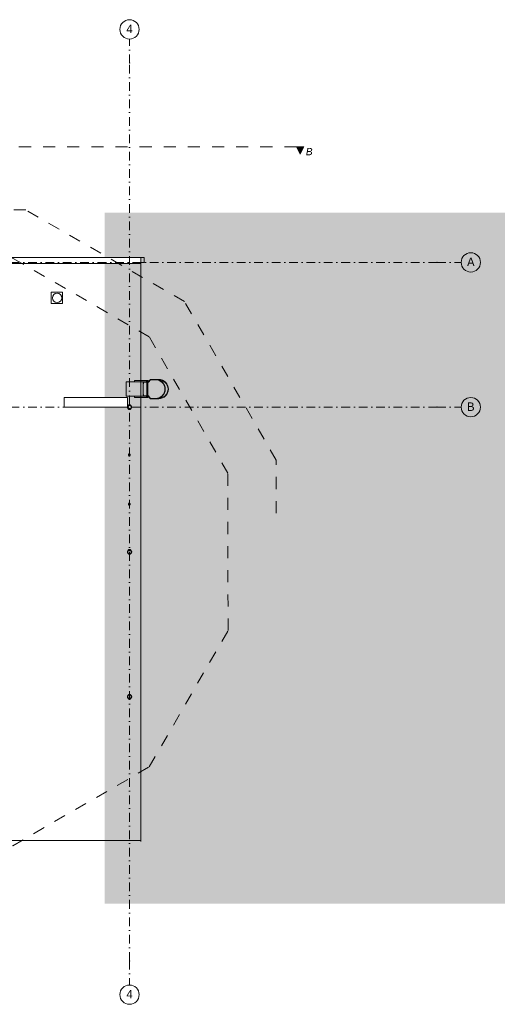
# Model space of a CAD drawing. Header units: centimetres. Extents: x -520 to 22173, y -1503 to 4054.
# Tile 28 of 82: x 2004 to 3982, y -1503 to 2577. Entities that reach past the tile are written whole.
import ezdxf
from ezdxf.enums import TextEntityAlignment as Align

# ---------------------------------------------------------------- set-up
doc = ezdxf.new("R2010")
doc.units = ezdxf.units.CM
doc.header["$LTSCALE"] = 0.1
doc.header["$MEASUREMENT"] = 0
for name, pattern in [('Kropki i Kreski', [720, 360, -180, 0, -180]), ('Przerywana długa', [1000, 500, -500]), ('Wipeout_Contour', [1000, 0, -1000])]:
    doc.linetypes.add(name, pattern=pattern)
for name, color, linetype in [('1_przekroje.K_IR', 7, 'Continuous'), ('2_dachy.ISTN', 7, 'Continuous'), ('2_lądowisko_IFC.ISTN', 7, 'Continuous'), ('2_umeblowanie.ISTN', 7, 'Continuous'), ('2_ściany wewnętrzne.ISTN', 7, 'Continuous'), ('2_ściany zewnętrzne.ISTN', 7, 'Continuous'), ('3_linie 2D .ISTN', 7, 'Continuous'), ('4_osie.ISTN', 7, 'Continuous'), ('5_opisy.K_IR', 7, 'Continuous')]:
    doc.layers.add(name, color=color, linetype=linetype)
doc.styles.add('GENERATED_STYLE_1', font='txt')
doc.styles.add('GENERATED_STYLE_2', font='txt')

# ---------------------------------------------------------------- blocks, each defined once
blk = doc.blocks.new('Wypełnienie_1_3', base_point=(0, 180))
at = {"layer": '5_opisy.K_IR', "linetype": 'Continuous', "lineweight": 50}
blk.add_hatch(color=8, dxfattribs=at).paths.add_polyline_path([(2355.2, 1777.2), (2355.2, -1086.4), (6447, -1086.4), (6447, 1777.2)])
blk = doc.blocks.new('Ściana_1_3', base_point=(790.6, 1566.1))
at = {"color": 254, "linetype": 'Wipeout_Contour', "lineweight": 0, "ltscale": 9453.590512}
blk.add_wipeout([(790.6, 1566.1), (2505.6, 1566.1), (2505.6, 1591.1), (790.6, 1591.1)], dxfattribs=at).dxf.layer = '2_ściany zewnętrzne.ISTN'
at = {"layer": '2_ściany zewnętrzne.ISTN', "color": 252, "linetype": 'Continuous', "lineweight": 13, "flags": 128}
for points in [[(2505.6, 1591.1), (790.6, 1591.1)], [(790.6, 1591.1), (790.6, 1566.1)], [(790.6, 1566.1), (2505.6, 1566.1)], [(2505.6, 1566.1), (2505.6, 1591.1)]]:
    blk.add_lwpolyline(points, dxfattribs=at)
blk = doc.blocks.new('Ściana_2_3', base_point=(2450.6, 971.1))
at = {"color": 254, "linetype": 'Wipeout_Contour', "lineweight": 0, "ltscale": 10090.313189}
blk.add_wipeout([(2450.6, 1011.1), (2187.5, 1011.1), (2187.5, 971.1), (2450.6, 971.1)], dxfattribs=at).dxf.layer = '2_ściany wewnętrzne.ISTN'
at = {"layer": '2_ściany wewnętrzne.ISTN', "color": 252, "linetype": 'Continuous', "lineweight": 13, "flags": 128}
for points in [[(2450.6, 1011.1), (2187.5, 1011.1)], [(2187.5, 1011.1), (2187.5, 971.1)], [(2450.6, 971.1), (2450.6, 1011.1)], [(2187.5, 971.1), (2450.6, 971.1)]]:
    blk.add_lwpolyline(points, dxfattribs=at)
blk = doc.blocks.new('Dach_2_3', base_point=(1648.1, -823.9))
at = {"layer": '2_dachy.ISTN', "color": 252, "linetype": 'Continuous', "lineweight": 15, "flags": 128}
for points in [[(1648.1, -823.9), (1648.1, 1566.1)], [(1648.1, 1566.1), (2505.6, 1566.1)], [(2505.6, 1566.1), (2505.6, -823.9)], [(1848.6, -263.9), (1848.6, -348.9)], [(1898.6, -263.9), (1848.6, -263.9)], [(1898.6, -348.9), (1898.6, -263.9)], [(1848.6, -348.9), (1898.6, -348.9)], [(2505.6, -823.9), (1648.1, -823.9)]]:
    blk.add_lwpolyline(points, dxfattribs=at)
blk = doc.blocks.new('Standardowy znacznik osi[3]_3', base_point=(2458.6, -1423.4))
at = {"layer": '4_osie.ISTN', "color": 252, "linetype": 'Kropki i Kreski', "lineweight": 0}
for p, q in [((2458.6, 2396.6), (2458.6, 2496.6)), ((2458.6, -1323.4), (2458.6, 2396.6)), ((2458.6, -1323.4), (2458.6, -1423.4))]:
    blk.add_line(p, q, dxfattribs=at)
at = {"layer": '4_osie.ISTN', "color": 252, "linetype": 'Continuous', "lineweight": 0}
for centre in [(2458.6, 2536.6), (2458.6, -1463.4)]:
    blk.add_circle(centre, 40, dxfattribs=at)
at = {"layer": '4_osie.ISTN', "color": 252, "linetype": 'Kropki i Kreski', "lineweight": 0}
for p in [(2458.6, 2396.6), (2458.6, 2396.6), (2458.6, -1323.4), (2458.6, -1323.4)]:
    blk.add_point(p, dxfattribs=at)
at = {"layer": '4_osie.ISTN', "color": 252, "lineweight": 0, "style": 'GENERATED_STYLE_1'}
for tag, p in [('AC_MarkerText_1_1', (2458.6, 2538.6)), ('AC_MarkerText_1_0', (2458.6, -1461.4))]:
    blk.add_attdef(tag, text='', height=35, rotation=360, dxfattribs=at).set_placement(p, align=Align.MIDDLE_CENTER)
blk = doc.blocks.new('Standardowy znacznik osi[4]_3', base_point=(3832.5, 971.1))
at = {"layer": '4_osie.ISTN', "color": 252, "linetype": 'Kropki i Kreski', "lineweight": 0}
for q in [(-339.9, 971.1), (3832.5, 971.1)]:
    blk.add_line((3732.5, 971.1), q, dxfattribs=at)
at = {"layer": '4_osie.ISTN', "color": 252, "linetype": 'Continuous', "lineweight": 0}
blk.add_circle((3872.5, 971.1), 40, dxfattribs=at)
at = {"layer": '4_osie.ISTN', "color": 252, "linetype": 'Kropki i Kreski', "lineweight": 0}
blk.add_point((3732.5, 971.1), dxfattribs=at)
blk.add_point((3732.5, 971.1), dxfattribs=at)
at = {"layer": '4_osie.ISTN', "color": 252, "lineweight": 0, "style": 'GENERATED_STYLE_1'}
for tag, p in [('AC_MarkerText_1_1', (-479.9, 973.1)), ('AC_MarkerText_1_0', (3872.5, 973.1))]:
    blk.add_attdef(tag, text='', height=35, rotation=360, dxfattribs=at).set_placement(p, align=Align.MIDDLE_CENTER)
blk = doc.blocks.new('Standardowy znacznik osi[6]_3', base_point=(3832.5, 1571.1))
at = {"layer": '4_osie.ISTN', "color": 252, "linetype": 'Kropki i Kreski', "lineweight": 0}
for q in [(-339.9, 1571.1), (3832.5, 1571.1)]:
    blk.add_line((3732.5, 1571.1), q, dxfattribs=at)
at = {"layer": '4_osie.ISTN', "color": 252, "linetype": 'Continuous', "lineweight": 0}
blk.add_circle((3872.5, 1571.1), 40, dxfattribs=at)
at = {"layer": '4_osie.ISTN', "color": 252, "linetype": 'Kropki i Kreski', "lineweight": 0}
blk.add_point((3732.5, 1571.1), dxfattribs=at)
blk.add_point((3732.5, 1571.1), dxfattribs=at)
at = {"layer": '4_osie.ISTN', "color": 252, "lineweight": 0, "style": 'GENERATED_STYLE_1'}
for tag, p in [('AC_MarkerText_1_1', (-479.9, 1573.1)), ('AC_MarkerText_1_0', (3872.5, 1573.1))]:
    blk.add_attdef(tag, text='', height=35, rotation=360, dxfattribs=at).set_placement(p, align=Align.MIDDLE_CENTER)
blk = doc.blocks.new('Drabina z zaplecznikiem 22[7]_3', base_point=(2514.7, 1046))
at = {"layer": '2_umeblowanie.ISTN', "color": 252, "linetype": 'Continuous', "lineweight": 0}
for p, q in [((2514.7, 1075.8), (2444.7, 1075.8)), ((2444.7, 1075.8), (2444.7, 1016.2)), ((2528.6, 1080.9), (2478.6, 1080.9)), ((2478.6, 1080.9), (2478.6, 1075.8)), ((2478.6, 1075.8), (2528.6, 1075.8)), ((2514.7, 1075.8), (2536.2, 1075.8)), ((2514.7, 1068.2), (2514.7, 1075.8)), ((2514.7, 1075.8), (2536.2, 1075.8)), ((2514.7, 1068.2), (2514.7, 1075.8)), ((2514.7, 1016.2), (2514.7, 1075.8)), ((2515.9, 1068.2), (2514.7, 1068.2)), ((2515.9, 1068.2), (2514.7, 1068.2)), ((2515.9, 1074.6), (2515.9, 1068.2)), ((2536.9, 1074.6), (2515.9, 1074.6)), ((2515.9, 1074.6), (2515.9, 1068.2)), ((2536.9, 1074.6), (2515.9, 1074.6)), ((2536.2, 1080.9), (2528.6, 1080.9)), ((2528.6, 1080.9), (2528.6, 1075.8)), ((2528.6, 1075.8), (2528.6, 1080.9)), ((2528.6, 1075.8), (2536.2, 1075.8)), ((2529.9, 1077.1), (2529.9, 1079.7)), ((2529.9, 1079.7), (2535, 1079.7)), ((2535, 1077.1), (2529.9, 1077.1)), ((2533.9, 1074.6), (2530.9, 1074.6)), ((2530.9, 1074.6), (2530.9, 1017.4)), ((2533.9, 1017.4), (2533.9, 1074.6)), ((2535, 1079.7), (2535, 1077.1)), ((2536.2, 1075.8), (2545.1, 1086)), ((2536.2, 1075.8), (2545.1, 1086)), ((2536.2, 1075.8), (2536.2, 1080.9)), ((2545.8, 1084.7), (2536.9, 1074.6)), ((2545.8, 1084.7), (2536.9, 1074.6)), ((2545.1, 1086), (2579.4, 1086)), ((2545.1, 1086), (2566.7, 1086)), ((2579.4, 1084.7), (2545.8, 1084.7)), ((2566.7, 1084.7), (2545.8, 1084.7)), ((2514.7, 1023.8), (2515.9, 1023.8)), ((2514.7, 1016.2), (2514.7, 1023.8)), ((2514.7, 1023.8), (2515.9, 1023.8)), ((2514.7, 1016.2), (2514.7, 1023.8)), ((2515.9, 1023.8), (2515.9, 1017.4)), ((2515.9, 1023.8), (2515.9, 1017.4)), ((2444.7, 1016.2), (2514.7, 1016.2)), ((2478.6, 1016.2), (2478.6, 1011.1)), ((2528.6, 1016.2), (2478.6, 1016.2)), ((2478.6, 1011.1), (2528.6, 1011.1)), ((2536.2, 1016.2), (2514.7, 1016.2)), ((2536.2, 1016.2), (2514.7, 1016.2)), ((2515.9, 1017.4), (2536.9, 1017.4)), ((2515.9, 1017.4), (2536.9, 1017.4)), ((2528.6, 1016.2), (2528.6, 1011.1)), ((2536.2, 1016.2), (2528.6, 1016.2)), ((2528.6, 1011.1), (2528.6, 1016.2)), ((2528.6, 1011.1), (2536.2, 1011.1)), ((2529.9, 1014.9), (2529.9, 1012.4)), ((2535, 1014.9), (2529.9, 1014.9)), ((2529.9, 1012.4), (2535, 1012.4)), ((2530.9, 1017.4), (2533.9, 1017.4)), ((2535, 1012.4), (2535, 1014.9)), ((2536.2, 1011.1), (2536.2, 1016.2)), ((2545.1, 1006), (2536.2, 1016.2)), ((2545.1, 1006), (2536.2, 1016.2)), ((2536.9, 1017.4), (2545.8, 1007.3)), ((2536.9, 1017.4), (2545.8, 1007.3)), ((2579.4, 1006), (2545.1, 1006)), ((2566.7, 1006), (2545.1, 1006)), ((2545.8, 1007.3), (2579.4, 1007.3)), ((2545.8, 1007.3), (2566.7, 1007.3))]:
    blk.add_line(p, q, dxfattribs=at)
for centre, radius in [((2566.7, 1046), 40), ((2566.7, 1046), 38.7), ((2579.4, 1046), 40), ((2579.4, 1046), 38.7)]:
    blk.add_arc(centre, radius, 270, 90, dxfattribs=at)
blk = doc.blocks.new('Kształt_1_3')
at = {"layer": '2_lądowisko_IFC.ISTN', "color": 252, "linetype": 'Continuous', "lineweight": 30, "flags": 128}
for points in [[(2449.7, 971.1), (2450.1, 968.6), (2451.2, 966.3), (2452.8, 964.4), (2454.9, 963), (2457.4, 962.3), (2459.9, 962.3), (2462.3, 963), (2464.5, 964.4), (2466.1, 966.3), (2467.2, 968.6), (2467.5, 971.1), (2467.2, 973.6), (2466.1, 975.9), (2464.5, 977.8), (2462.3, 979.2), (2459.9, 979.9), (2457.4, 979.9), (2454.9, 979.2), (2452.8, 977.8), (2451.2, 975.9), (2450.1, 973.6)], [(2451, 971.1), (2451.4, 973.4), (2452.5, 975.6), (2454.1, 977.3), (2456.3, 978.4), (2458.6, 978.7), (2461, 978.4), (2463.1, 977.3), (2464.8, 975.6), (2465.9, 973.4), (2466.3, 971.1), (2465.9, 968.7), (2464.8, 966.6), (2463.1, 964.9), (2461, 963.8), (2458.6, 963.4), (2456.3, 963.8), (2454.1, 964.9), (2452.5, 966.6), (2451.4, 968.7)], [(2454.9, 772.3), (2455, 771.4), (2455.3, 770.6), (2455.7, 769.9), (2456.2, 769.4), (2456.7, 769), (2457.2, 768.7), (2457.8, 768.6), (2458.4, 768.7), (2459, 769), (2459.5, 769.4), (2460, 769.9), (2460.3, 770.6), (2460.6, 771.4), (2460.8, 772.3), (2460.8, 773.2), (2460.8, 774.1), (2460.6, 775), (2460.3, 775.8), (2460, 776.5), (2459.5, 777), (2459, 777.5), (2458.4, 777.7), (2457.8, 777.8), (2457.2, 777.7), (2456.7, 777.5), (2456.2, 777), (2455.7, 776.5), (2455.3, 775.8), (2455, 775), (2454.9, 774.1), (2454.8, 773.2)], [(2455.4, 773.2), (2455.5, 773.9), (2455.6, 774.6), (2455.9, 775.2), (2456.1, 775.8), (2456.5, 776.2), (2456.9, 776.6), (2457.4, 776.8), (2457.8, 776.8), (2458.3, 776.8), (2458.7, 776.6), (2459.2, 776.2), (2459.5, 775.8), (2459.8, 775.2), (2460, 774.6), (2460.2, 773.9), (2460.2, 773.2), (2460.2, 772.5), (2460, 771.8), (2459.8, 771.2), (2459.5, 770.6), (2459.2, 770.2), (2458.7, 769.8), (2458.3, 769.6), (2457.8, 769.6), (2457.4, 769.6), (2456.9, 769.8), (2456.5, 770.2), (2456.1, 770.6), (2455.9, 771.2), (2455.6, 771.8), (2455.5, 772.5)], [(2454.8, 569), (2454.9, 568.1), (2455, 567.2), (2455.3, 566.4), (2455.7, 565.7), (2456.2, 565.1), (2456.7, 564.7), (2457.2, 564.5), (2457.8, 564.4), (2458.4, 564.5), (2459, 564.7), (2459.5, 565.1), (2460, 565.7), (2460.3, 566.4), (2460.6, 567.2), (2460.8, 568.1), (2460.8, 569), (2460.8, 569.9), (2460.6, 570.7), (2460.3, 571.5), (2460, 572.2), (2459.5, 572.8), (2459, 573.2), (2458.4, 573.5), (2457.8, 573.6), (2457.2, 573.5), (2456.7, 573.2), (2456.2, 572.8), (2455.7, 572.2), (2455.3, 571.5), (2455, 570.7), (2454.9, 569.9)], [(2455.5, 569.7), (2455.6, 570.4), (2455.9, 571), (2456.1, 571.5), (2456.5, 572), (2456.9, 572.3), (2457.4, 572.5), (2457.8, 572.6), (2458.3, 572.5), (2458.7, 572.3), (2459.2, 572), (2459.5, 571.5), (2459.8, 571), (2460, 570.4), (2460.2, 569.7), (2460.2, 569), (2460.2, 568.3), (2460, 567.6), (2459.8, 566.9), (2459.5, 566.4), (2459.2, 565.9), (2458.7, 565.6), (2458.3, 565.4), (2457.8, 565.3), (2457.4, 565.4), (2456.9, 565.6), (2456.5, 565.9), (2456.1, 566.4), (2455.9, 566.9), (2455.6, 567.6), (2455.5, 568.3), (2455.4, 569)], [(2449.7, 371.1), (2450.1, 368.6), (2451.2, 366.3), (2452.8, 364.4), (2454.9, 363), (2457.4, 362.3), (2459.9, 362.3), (2462.3, 363), (2464.5, 364.4), (2466.1, 366.3), (2467.2, 368.6), (2467.5, 371.1), (2467.2, 373.6), (2466.1, 375.9), (2464.5, 377.8), (2462.3, 379.2), (2459.9, 379.9), (2457.4, 379.9), (2454.9, 379.2), (2452.8, 377.8), (2451.2, 375.9), (2450.1, 373.6)], [(2451.4, 373.4), (2452.5, 375.6), (2454.1, 377.3), (2456.3, 378.4), (2458.6, 378.7), (2461, 378.4), (2463.1, 377.3), (2464.8, 375.6), (2465.9, 373.4), (2466.3, 371.1), (2465.9, 368.7), (2464.8, 366.6), (2463.1, 364.9), (2461, 363.8), (2458.6, 363.4), (2456.3, 363.8), (2454.1, 364.9), (2452.5, 366.6), (2451.4, 368.7), (2451, 371.1)], [(2449.7, -228.9), (2450.1, -231.4), (2451.2, -233.7), (2452.8, -235.6), (2454.9, -237), (2457.4, -237.7), (2459.9, -237.7), (2462.3, -237), (2464.5, -235.6), (2466.1, -233.7), (2467.2, -231.4), (2467.5, -228.9), (2467.2, -226.4), (2466.1, -224.1), (2464.5, -222.2), (2462.3, -220.8), (2459.9, -220.1), (2457.4, -220.1), (2454.9, -220.8), (2452.8, -222.2), (2451.2, -224.1), (2450.1, -226.4)], [(2451, -228.9), (2451.4, -226.6), (2452.5, -224.4), (2454.1, -222.7), (2456.3, -221.6), (2458.6, -221.3), (2461, -221.6), (2463.1, -222.7), (2464.8, -224.4), (2465.9, -226.6), (2466.3, -228.9), (2465.9, -231.3), (2464.8, -233.4), (2463.1, -235.1), (2461, -236.2), (2458.6, -236.6), (2456.3, -236.2), (2454.1, -235.1), (2452.5, -233.4), (2451.4, -231.3)]]:
    blk.add_lwpolyline(points, close=True, dxfattribs=at)
blk = doc.blocks.new('Płaszczyzna odcinająca_2_3', base_point=(3165.5, 2049.2))
at = {"layer": '1_przekroje.K_IR', "linetype": 'Continuous', "lineweight": 0, "true_color": 0x000000}
blk.add_hatch(color=18, dxfattribs=at).paths.add_polyline_path([(3180.5, 2049.2), (3150.5, 2049.2), (3165.5, 2019.2)])
at = {"layer": '1_przekroje.K_IR', "color": 7, "linetype": 'Przerywana długa', "lineweight": 15}
blk.add_line((3150.5, 2049.2), (-132.1, 2049.2), dxfattribs=at)
at = {"layer": '1_przekroje.K_IR', "color": 7, "linetype": 'Continuous', "lineweight": 0}
for p, q in [((3180.5, 2049.2), (3150.5, 2049.2)), ((3150.5, 2049.2), (3165.5, 2019.2)), ((3165.5, 2019.2), (3180.5, 2049.2))]:
    blk.add_line(p, q, dxfattribs=at)
at = {"layer": '1_przekroje.K_IR', "color": 7, "lineweight": 0, "insert": (3217, 2014.9), "char_height": 30, "attachment_point": 9, "style": 'GENERATED_STYLE_2'}
blk.add_mtext('\\A1;{\\pqr;\\pt0;\\fArial|b0|i1|c238|p38;B}', dxfattribs=at)

msp = doc.modelspace()

# ---------------------------------------------------------------- linework, layer by layer
at = {"layer": '3_linie 2D .ISTN', "color": 252, "linetype": 'Continuous', "lineweight": 0}
for p, q in [((2133.5, 1400.3), (2133.5, 1448.2)), ((2133.5, 1448.2), (2181.4, 1448.2)), ((2181.4, 1448.2), (2181.4, 1400.3)), ((2181.4, 1400.3), (2133.5, 1400.3))]:
    msp.add_line(p, q, dxfattribs=at)
msp.add_circle((2158.4, 1424), 19.3, dxfattribs=at)

# ---------------------------------------------------------------- block references
at = {"layer": '1_przekroje.K_IR', "color": 7, "lineweight": 15}
msp.add_blockref('Płaszczyzna odcinająca_2_3', (3165.5, 2049.2), dxfattribs=at)
at = {"layer": '5_opisy.K_IR', "color": 255, "linetype": 'Continuous', "lineweight": 0}
msp.add_blockref('Wypełnienie_1_3', (0, 180), dxfattribs=at)

# ---------------------------------------------------------------- next in the draw order: block references
at = {"layer": '2_ściany wewnętrzne.ISTN', "color": 252, "lineweight": 0}
msp.add_blockref('Ściana_2_3', (2450.6, 971.1), dxfattribs=at)
at = {"layer": '2_ściany zewnętrzne.ISTN', "color": 252, "lineweight": 0}
msp.add_blockref('Ściana_1_3', (790.6, 1566.1), dxfattribs=at)

# ---------------------------------------------------------------- next in the draw order: linework, layer by layer
at = {"layer": '3_linie 2D .ISTN', "color": 252, "linetype": 'Continuous', "lineweight": 0}
for p, q in [((2518.6, 1591.1), (2505.6, 1591.1)), ((2505.6, 1571.1), (2518.6, 1571.1)), ((2505.6, -828.9), (2505.6, 1571.1)), ((2518.6, 1571.1), (2518.6, 1591.1))]:
    msp.add_line(p, q, dxfattribs=at)
at = {"layer": '5_opisy.K_IR', "color": 252, "linetype": 'Przerywana długa', "lineweight": 15}
msp.add_lwpolyline([(3066.1, 531.7), (3066.3, 751.3), (2686.3, 1408.8), (2028.7, 1788.2), (1717.4, 1788.7), (1717.4, 1917.1), (1567.4, 1917.1), (1567.4, 1589.3)], dxfattribs=at)
msp.add_lwpolyline([(2866.1, 697.4), (2540.1, 1262.6), (1974.8, 1588.6), (1322.4, 1588.6), (757.4, 1262.4), (431.1, 697.4), (431.1, 517.2), (231.1, 517.2), (231.1, 291.1), (431.1, 291.1), (431.1, 44.9), (757.4, -520.1), (1322.4, -846.3), (1974.8, -846.3), (2540.5, -519.6), (2866.7, 45.4)], close=True, dxfattribs=at)

# ---------------------------------------------------------------- next in the draw order: block references
at = {"layer": '2_dachy.ISTN', "color": 252, "linetype": 'Continuous', "lineweight": 0}
msp.add_blockref('Dach_2_3', (1648.1, -823.9), dxfattribs=at)
at = {"layer": '2_lądowisko_IFC.ISTN', "linetype": 'Continuous', "lineweight": 0}
msp.add_blockref('Kształt_1_3', (0, 0), dxfattribs=at)
at = {"layer": '2_umeblowanie.ISTN', "color": 252, "linetype": 'Continuous', "lineweight": 0}
msp.add_blockref('Drabina z zaplecznikiem 22[7]_3', (2514.7, 1046), dxfattribs=at)
at = {"layer": '4_osie.ISTN', "color": 252, "linetype": 'Continuous', "lineweight": 0}
ref = msp.add_blockref('Standardowy znacznik osi[3]_3', (2458.6, -1423.4), dxfattribs=at)
ref.add_attrib('AC_MarkerText_1', '4', dxfattribs={"color": 252, "lineweight": 0, "height": 35, "rotation": 360, "style": 'GENERATED_STYLE_1'}).set_placement((2458.6, -1461.4), align=Align.MIDDLE_CENTER)
ref.add_attrib('AC_MarkerText_1_1', '4', dxfattribs={"color": 252, "lineweight": 0, "height": 35, "rotation": 360, "style": 'GENERATED_STYLE_1'}).set_placement((2458.6, 2538.6), align=Align.MIDDLE_CENTER)
ref = msp.add_blockref('Standardowy znacznik osi[6]_3', (3832.5, 1571.1), dxfattribs=at)
ref.add_attrib('AC_MarkerText_1', 'A', dxfattribs={"color": 252, "lineweight": 0, "height": 35, "rotation": 360, "style": 'GENERATED_STYLE_1'}).set_placement((3872.5, 1573.1), align=Align.MIDDLE_CENTER)
ref = msp.add_blockref('Standardowy znacznik osi[4]_3', (3832.5, 971.1), dxfattribs=at)
ref.add_attrib('AC_MarkerText_1', 'B', dxfattribs={"color": 252, "lineweight": 0, "height": 35, "rotation": 360, "style": 'GENERATED_STYLE_1'}).set_placement((3872.5, 973.1), align=Align.MIDDLE_CENTER)

doc.saveas('drawing.dxf')
